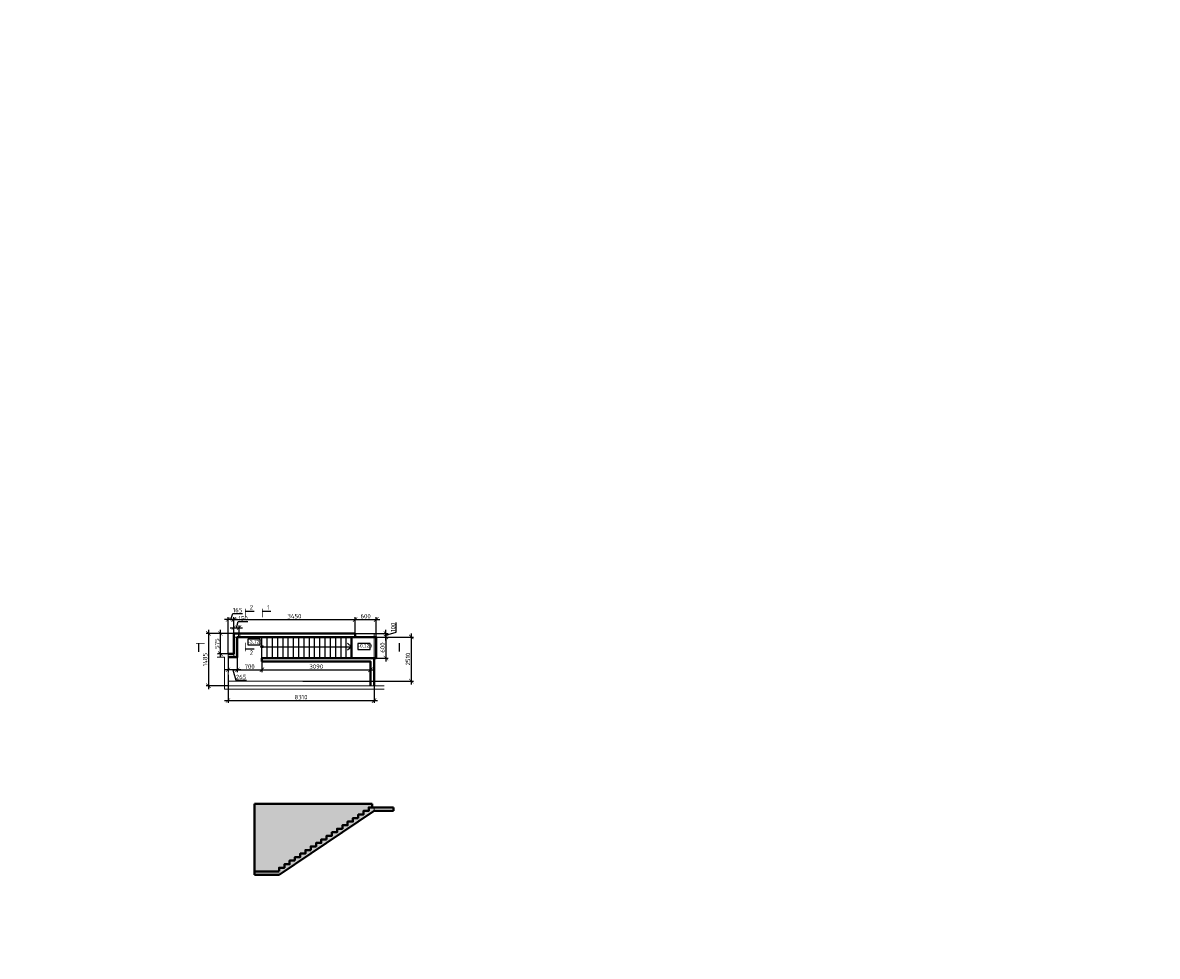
# Model space of a CAD drawing. Header units: millimetres. Extents: x 130535 to 1380046, y -231620 to 121434.
# Tile 68 of 135: x 536673 to 601230, y 35487 to 88626. Entities that reach past the tile are written whole.
import ezdxf
from ezdxf import colors
from ezdxf.entities.mleader import LeaderData, LeaderLine
from ezdxf.math import Vec2, Vec3

# ---------------------------------------------------------------- set-up
doc = ezdxf.new("R2010")
doc.units = ezdxf.units.MM
doc.linetypes.add('DASHED', pattern=[7, 5, -2, 0])
doc.layers.get('DEFPOINTS').update_dxf_attribs({"lineweight": 0})
for name, color, linetype, lineweight in [('!PIARENA-KR-ADDITIONAL TEXT_ВЫНОСКИ', 7, 'Continuous', 13), ('Общий01', 7, 'Continuous', 13), ('РАЗМЕРЫ', 7, 'Continuous', 9), ('стены монолит', 7, 'Continuous', 40), ('ТОНКИЕ', 7, 'Continuous', 9), ('Штриховая 0.20', 7, 'DASHED', 20), ('штриховка', 7, 'Continuous', 18)]:
    doc.layers.add(name, color=color, linetype=linetype, lineweight=lineweight)
doc.styles.add('!Main', font='isocpeui.ttf')
doc.styles.add('Century Gothic', font='GOTHIC.TTF')
doc.styles.add('GOST-2.304_Type-B', font='GOST_Common.ttf')
doc.dimstyles.new('СПДС', dxfattribs={"dimscale": 100, "dimtxt": 2.5, "dimasz": 2.5, "dimexe": 1.25, "dimexo": 0, "dimtad": 1, "dimdec": 0, "dimtxsty": 'GOST-2.304_Type-B', "dimblk": 'ARCHTICK', "dimcen": 2.5, "dimdle": 2, "dimadec": 0, "dimazin": 2, "dimtfac": 0.75, "dimtdec": 0, "dimtmove": 1, "dimatfit": 3, "dimfxl": 1, "dimtolj": 1, "dimarcsym": 1})
pattern_1 = [(0, (0, 0), (0, 6.985), [5.08, -1.905]), (90, (0, 0), (-6.985, 4e-16), [5.08, -1.905])]

# ---------------------------------------------------------------- blocks, each defined once
blk = doc.blocks.new('_ArchTick')
at = {"color": 0, "linetype": 'ByBlock', "const_width": 0.15}
blk.add_lwpolyline([(-0.5, -0.5), (0.5, 0.5)], dxfattribs=at)
blk = doc.blocks.new('*D795')
at = {"layer": 'DEFPOINTS', "color": 0, "linetype": 'Continuous', "lineweight": 0, "transparency": 16777216}
for p in [(548685, 53861), (547240, 50891), (548355, 50891)]:
    blk.add_point(p, dxfattribs=at)
at = {"layer": 'РАЗМЕРЫ', "color": 0, "linetype": 'Continuous', "lineweight": -2, "transparency": 16777216}
for p, q in [((548685, 53861), (547115, 53861)), ((547240, 54061), (547240, 50691)), ((548355, 50891), (547115, 50891))]:
    blk.add_line(p, q, dxfattribs=at)
at = {"layer": 'РАЗМЕРЫ', "color": 0, "linetype": 'Continuous', "lineweight": -2, "transparency": 16777216, "xscale": 250, "yscale": 250, "zscale": 250}
for p, rotation in [((547240, 53861), 90), ((547240, 50891), 270)]:
    blk.add_blockref('_ArchTick', p, dxfattribs=dict(at, rotation=rotation))
at = {"layer": 'РАЗМЕРЫ', "color": 0, "linetype": 'Continuous', "lineweight": 0, "transparency": 16777216, "insert": (547052, 52376), "char_height": 250, "attachment_point": 5, "rotation": 90, "style": 'GOST-2.304_Type-B'}
blk.add_mtext('\\A1;1485', dxfattribs=at)
blk = doc.blocks.new('*D796')
at = {"layer": 'DEFPOINTS', "color": 0, "linetype": 'Continuous', "lineweight": 0, "transparency": 16777216}
for p in [(555585, 54658), (548685, 53761), (555585, 53861)]:
    blk.add_point(p, dxfattribs=at)
at = {"layer": 'РАЗМЕРЫ', "color": 0, "linetype": 'Continuous', "lineweight": -2, "transparency": 16777216}
for p, q in [((548485, 54658), (555785, 54658)), ((548685, 53761), (548685, 54783)), ((555585, 53861), (555585, 54783))]:
    blk.add_line(p, q, dxfattribs=at)
at = {"layer": 'РАЗМЕРЫ', "color": 0, "linetype": 'Continuous', "lineweight": -2, "transparency": 16777216, "xscale": 250, "yscale": 250, "zscale": 250, "rotation": 180}
blk.add_blockref('_ArchTick', (548685, 54658), dxfattribs=at)
at = {"layer": 'РАЗМЕРЫ', "color": 0, "linetype": 'Continuous', "lineweight": -2, "transparency": 16777216, "xscale": 250, "yscale": 250, "zscale": 250}
blk.add_blockref('_ArchTick', (555585, 54658), dxfattribs=at)
at = {"layer": 'РАЗМЕРЫ', "color": 0, "linetype": 'Continuous', "lineweight": 0, "transparency": 16777216, "insert": (552135, 54846), "char_height": 250, "attachment_point": 5, "style": 'GOST-2.304_Type-B'}
blk.add_mtext('\\A1;3450', dxfattribs=at)
blk = doc.blocks.new('*D797')
at = {"layer": 'DEFPOINTS', "color": 0, "linetype": 'Continuous', "lineweight": 0, "transparency": 16777216}
for p in [(556785, 54658), (555585, 53861), (556785, 53661, 3750)]:
    blk.add_point(p, dxfattribs=at)
at = {"layer": 'РАЗМЕРЫ', "color": 0, "linetype": 'Continuous', "lineweight": -2, "transparency": 16777216}
for p, q in [((555385, 54658), (556985, 54658)), ((555585, 53861), (555585, 54783)), ((556785, 53661), (556785, 54783))]:
    blk.add_line(p, q, dxfattribs=at)
at = {"layer": 'РАЗМЕРЫ', "color": 0, "linetype": 'Continuous', "lineweight": -2, "transparency": 16777216, "xscale": 250, "yscale": 250, "zscale": 250, "rotation": 180}
blk.add_blockref('_ArchTick', (555585, 54658), dxfattribs=at)
at = {"layer": 'РАЗМЕРЫ', "color": 0, "linetype": 'Continuous', "lineweight": -2, "transparency": 16777216, "xscale": 250, "yscale": 250, "zscale": 250}
blk.add_blockref('_ArchTick', (556785, 54658), dxfattribs=at)
at = {"layer": 'РАЗМЕРЫ', "color": 0, "linetype": 'Continuous', "lineweight": 0, "transparency": 16777216, "insert": (556185, 54846), "char_height": 250, "attachment_point": 5, "style": 'GOST-2.304_Type-B'}
blk.add_mtext('\\A1;600', dxfattribs=at)
blk = doc.blocks.new('*D798')
at = {"layer": 'DEFPOINTS', "color": 0, "linetype": 'Continuous', "lineweight": 0, "transparency": 16777216}
for p in [(556785, 53661, 3750), (556785, 52461, 3750), (557339, 52461)]:
    blk.add_point(p, dxfattribs=at)
at = {"layer": 'РАЗМЕРЫ', "color": 0, "linetype": 'Continuous', "lineweight": -2, "transparency": 16777216}
for p, q in [((556785, 53661), (557464, 53661)), ((557339, 53861), (557339, 52261)), ((556785, 52461), (557464, 52461))]:
    blk.add_line(p, q, dxfattribs=at)
at = {"layer": 'РАЗМЕРЫ', "color": 0, "linetype": 'Continuous', "lineweight": -2, "transparency": 16777216, "xscale": 250, "yscale": 250, "zscale": 250}
for p, rotation in [((557339, 53661), 90), ((557339, 52461), 270)]:
    blk.add_blockref('_ArchTick', p, dxfattribs=dict(at, rotation=rotation))
at = {"layer": 'РАЗМЕРЫ', "color": 0, "linetype": 'Continuous', "lineweight": 0, "transparency": 16777216, "insert": (557151, 53061), "char_height": 250, "attachment_point": 5, "rotation": 90, "style": 'GOST-2.304_Type-B'}
blk.add_mtext('\\A1;600', dxfattribs=at)
blk = doc.blocks.new('*D800')
at = {"layer": 'DEFPOINTS', "color": 0, "linetype": 'Continuous', "lineweight": 0, "transparency": 16777216}
for p in [(548685, 53861), (548985, 54192), (548985, 53861)]:
    blk.add_point(p, dxfattribs=at)
at = {"layer": 'РАЗМЕРЫ', "color": 0, "linetype": 'Continuous', "lineweight": -2, "transparency": 16777216}
for p, q in [((548685, 53861), (548685, 54317)), ((548835, 54192), (548938, 54535)), ((548938, 54535), (549488, 54535)), ((548985, 53861), (548985, 54317)), ((548485, 54192), (549185, 54192))]:
    blk.add_line(p, q, dxfattribs=at)
at = {"layer": 'РАЗМЕРЫ', "color": 0, "linetype": 'Continuous', "lineweight": -2, "transparency": 16777216, "xscale": 250, "yscale": 250, "zscale": 250, "rotation": 180}
blk.add_blockref('_ArchTick', (548685, 54192), dxfattribs=at)
at = {"layer": 'РАЗМЕРЫ', "color": 0, "linetype": 'Continuous', "lineweight": -2, "transparency": 16777216, "xscale": 250, "yscale": 250, "zscale": 250}
blk.add_blockref('_ArchTick', (548985, 54192), dxfattribs=at)
at = {"layer": 'РАЗМЕРЫ', "color": 0, "linetype": 'Continuous', "lineweight": 0, "transparency": 16777216, "insert": (549213, 54723), "char_height": 250, "attachment_point": 5, "style": 'GOST-2.304_Type-B'}
blk.add_mtext('\\A1;150', dxfattribs=at)
blk = doc.blocks.new('*D803')
at = {"layer": 'DEFPOINTS', "color": 0, "linetype": 'Continuous', "lineweight": 0, "transparency": 16777216}
for p in [(548355, 54658), (548355, 52711, -3750), (548685, 52711, -3750)]:
    blk.add_point(p, dxfattribs=at)
at = {"layer": 'РАЗМЕРЫ', "color": 0, "linetype": 'Continuous', "lineweight": -2, "transparency": 16777216}
for p, q in [((548520, 54658), (548623, 55002)), ((548623, 55002), (549173, 55002)), ((548885, 54658), (548155, 54658)), ((548355, 52711), (548355, 54783)), ((548685, 52711), (548685, 54783))]:
    blk.add_line(p, q, dxfattribs=at)
at = {"layer": 'РАЗМЕРЫ', "color": 0, "linetype": 'Continuous', "lineweight": -2, "transparency": 16777216, "xscale": 250, "yscale": 250, "zscale": 250, "rotation": 180}
blk.add_blockref('_ArchTick', (548355, 54658), dxfattribs=at)
at = {"layer": 'РАЗМЕРЫ', "color": 0, "linetype": 'Continuous', "lineweight": -2, "transparency": 16777216, "xscale": 250, "yscale": 250, "zscale": 250}
blk.add_blockref('_ArchTick', (548685, 54658), dxfattribs=at)
at = {"layer": 'РАЗМЕРЫ', "color": 0, "linetype": 'Continuous', "lineweight": 0, "transparency": 16777216, "insert": (548898, 55190), "char_height": 250, "attachment_point": 5, "style": 'GOST-2.304_Type-B'}
blk.add_mtext('\\A1;165', dxfattribs=at)
blk = doc.blocks.new('*D799')
at = {"layer": 'DEFPOINTS', "color": 0, "linetype": 'Continuous', "lineweight": 0, "transparency": 16777216}
for p in [(555585, 53861, -3750), (555585, 53661), (557339, 53861)]:
    blk.add_point(p, dxfattribs=at)
at = {"layer": 'РАЗМЕРЫ', "color": 0, "linetype": 'Continuous', "lineweight": -2, "transparency": 16777216}
for p, q in [((557932, 53939), (557932, 54489)), ((555585, 53861), (557464, 53861)), ((555585, 53661), (557464, 53661)), ((557339, 53461), (557339, 54061)), ((557339, 53761), (557932, 53939))]:
    blk.add_line(p, q, dxfattribs=at)
at = {"layer": 'РАЗМЕРЫ', "color": 0, "linetype": 'Continuous', "lineweight": -2, "transparency": 16777216, "xscale": 250, "yscale": 250, "zscale": 250}
for p, rotation in [((557339, 53861), 90), ((557339, 53661), 270)]:
    blk.add_blockref('_ArchTick', p, dxfattribs=dict(at, rotation=rotation))
at = {"layer": 'РАЗМЕРЫ', "color": 0, "linetype": 'Continuous', "lineweight": 0, "transparency": 16777216, "insert": (557745, 54214), "char_height": 250, "attachment_point": 5, "rotation": 90, "style": 'GOST-2.304_Type-B'}
blk.add_mtext('\\A1;100', dxfattribs=at)
blk = doc.blocks.new('*D804')
at = {"layer": 'DEFPOINTS', "color": 0, "linetype": 'Continuous', "lineweight": 0, "transparency": 16777216}
for p in [(547919, 53861), (548685, 53861), (548355, 52711, -3750)]:
    blk.add_point(p, dxfattribs=at)
at = {"layer": 'РАЗМЕРЫ', "color": 0, "linetype": 'Continuous', "lineweight": -2, "transparency": 16777216}
for p, q in [((548685, 53861), (547794, 53861)), ((547919, 52511), (547919, 54061)), ((548355, 52711), (547794, 52711))]:
    blk.add_line(p, q, dxfattribs=at)
at = {"layer": 'РАЗМЕРЫ', "color": 0, "linetype": 'Continuous', "lineweight": -2, "transparency": 16777216, "xscale": 250, "yscale": 250, "zscale": 250}
for p, rotation in [((547919, 53861), 90), ((547919, 52711), 270)]:
    blk.add_blockref('_ArchTick', p, dxfattribs=dict(at, rotation=rotation))
at = {"layer": 'РАЗМЕРЫ', "color": 0, "linetype": 'Continuous', "lineweight": 0, "transparency": 16777216, "insert": (547731, 53286), "char_height": 250, "attachment_point": 5, "rotation": 90, "style": 'GOST-2.304_Type-B'}
blk.add_mtext('\\A1;575', dxfattribs=at)
blk = doc.blocks.new('*D805')
at = {"layer": 'DEFPOINTS', "color": 0, "linetype": 'Continuous', "lineweight": 0, "transparency": 16777216}
for p in [(548355, 52511, -3750), (548885, 52511, -3750), (548355, 51792)]:
    blk.add_point(p, dxfattribs=at)
at = {"layer": 'РАЗМЕРЫ', "color": 0, "linetype": 'Continuous', "lineweight": -2, "transparency": 16777216}
for p, q in [((548355, 52511), (548355, 51667)), ((548885, 52511), (548885, 51667)), ((549085, 51792), (548155, 51792)), ((548620, 51792), (548798, 51199)), ((548798, 51199), (549398, 51199))]:
    blk.add_line(p, q, dxfattribs=at)
at = {"layer": 'РАЗМЕРЫ', "color": 0, "linetype": 'Continuous', "lineweight": -2, "transparency": 16777216, "xscale": 250, "yscale": 250, "zscale": 250, "rotation": 180}
blk.add_blockref('_ArchTick', (548355, 51792), dxfattribs=at)
at = {"layer": 'РАЗМЕРЫ', "color": 0, "linetype": 'Continuous', "lineweight": -2, "transparency": 16777216, "xscale": 250, "yscale": 250, "zscale": 250}
blk.add_blockref('_ArchTick', (548885, 51792), dxfattribs=at)
at = {"layer": 'РАЗМЕРЫ', "color": 0, "linetype": 'Continuous', "lineweight": 0, "transparency": 16777216, "insert": (549098, 51386), "char_height": 250, "attachment_point": 5, "style": 'GOST-2.304_Type-B'}
blk.add_mtext('\\A1;265', dxfattribs=at)
blk = doc.blocks.new('*D806')
at = {"layer": 'DEFPOINTS', "color": 0, "linetype": 'Continuous', "lineweight": 0, "transparency": 16777216}
for p in [(548885, 52511), (550285, 52261, -3750), (550285, 51792)]:
    blk.add_point(p, dxfattribs=at)
at = {"layer": 'РАЗМЕРЫ', "color": 0, "linetype": 'Continuous', "lineweight": -2, "transparency": 16777216}
for p, q in [((548885, 52511), (548885, 51667)), ((548685, 51792), (550485, 51792)), ((550285, 52261), (550285, 51667))]:
    blk.add_line(p, q, dxfattribs=at)
at = {"layer": 'РАЗМЕРЫ', "color": 0, "linetype": 'Continuous', "lineweight": -2, "transparency": 16777216, "xscale": 250, "yscale": 250, "zscale": 250, "rotation": 180}
blk.add_blockref('_ArchTick', (548885, 51792), dxfattribs=at)
at = {"layer": 'РАЗМЕРЫ', "color": 0, "linetype": 'Continuous', "lineweight": -2, "transparency": 16777216, "xscale": 250, "yscale": 250, "zscale": 250}
blk.add_blockref('_ArchTick', (550285, 51792), dxfattribs=at)
at = {"layer": 'РАЗМЕРЫ', "color": 0, "linetype": 'Continuous', "lineweight": 0, "transparency": 16777216, "insert": (549585, 51980), "char_height": 250, "attachment_point": 5, "style": 'GOST-2.304_Type-B'}
blk.add_mtext('\\A1;700', dxfattribs=at)
blk = doc.blocks.new('*D807')
at = {"layer": 'DEFPOINTS', "color": 0, "linetype": 'Continuous', "lineweight": 0, "transparency": 16777216}
for p in [(550285, 52261, -3750), (556465, 52261, -3750), (556465, 51792)]:
    blk.add_point(p, dxfattribs=at)
at = {"layer": 'РАЗМЕРЫ', "color": 0, "linetype": 'Continuous', "lineweight": -2, "transparency": 16777216}
for p, q in [((550085, 51792), (556665, 51792)), ((550285, 52261), (550285, 51667)), ((556465, 52261), (556465, 51667))]:
    blk.add_line(p, q, dxfattribs=at)
at = {"layer": 'РАЗМЕРЫ', "color": 0, "linetype": 'Continuous', "lineweight": -2, "transparency": 16777216, "xscale": 250, "yscale": 250, "zscale": 250, "rotation": 180}
blk.add_blockref('_ArchTick', (550285, 51792), dxfattribs=at)
at = {"layer": 'РАЗМЕРЫ', "color": 0, "linetype": 'Continuous', "lineweight": -2, "transparency": 16777216, "xscale": 250, "yscale": 250, "zscale": 250}
blk.add_blockref('_ArchTick', (556465, 51792), dxfattribs=at)
at = {"layer": 'РАЗМЕРЫ', "color": 0, "linetype": 'Continuous', "lineweight": 0, "transparency": 16777216, "insert": (553375, 51980), "char_height": 250, "attachment_point": 5, "style": 'GOST-2.304_Type-B'}
blk.add_mtext('\\A1;3090', dxfattribs=at)
blk = doc.blocks.new('*D808')
at = {"layer": 'DEFPOINTS', "color": 0, "linetype": 'Continuous', "lineweight": 0, "transparency": 16777216}
for p in [(556665, 52038), (548355, 51507), (556665, 50049)]:
    blk.add_point(p, dxfattribs=at)
at = {"layer": 'РАЗМЕРЫ', "color": 0, "linetype": 'Continuous', "lineweight": -2, "transparency": 16777216}
for p, q in [((556665, 52038), (556665, 49924)), ((548355, 51507), (548355, 49924)), ((548155, 50049), (556865, 50049))]:
    blk.add_line(p, q, dxfattribs=at)
at = {"layer": 'РАЗМЕРЫ', "color": 0, "linetype": 'Continuous', "lineweight": -2, "transparency": 16777216, "xscale": 250, "yscale": 250, "zscale": 250, "rotation": 180}
blk.add_blockref('_ArchTick', (548355, 50049), dxfattribs=at)
at = {"layer": 'РАЗМЕРЫ', "color": 0, "linetype": 'Continuous', "lineweight": -2, "transparency": 16777216, "xscale": 250, "yscale": 250, "zscale": 250}
blk.add_blockref('_ArchTick', (556665, 50049), dxfattribs=at)
at = {"layer": 'РАЗМЕРЫ', "color": 0, "linetype": 'Continuous', "lineweight": 0, "transparency": 16777216, "insert": (552510, 50237), "char_height": 250, "attachment_point": 5, "style": 'GOST-2.304_Type-B'}
blk.add_mtext('\\A1;8310', dxfattribs=at)
blk = doc.blocks.new('*D809')
at = {"layer": 'DEFPOINTS', "color": 0, "linetype": 'Continuous', "lineweight": 0, "transparency": 16777216}
for p in [(552619, 53661, -3750), (552619, 51151, -3750), (558781, 51151)]:
    blk.add_point(p, dxfattribs=at)
at = {"layer": 'РАЗМЕРЫ', "color": 0, "linetype": 'Continuous', "lineweight": -2, "transparency": 16777216}
for p, q in [((552619, 53661), (558906, 53661)), ((558781, 53861), (558781, 50951)), ((552619, 51151), (558906, 51151))]:
    blk.add_line(p, q, dxfattribs=at)
at = {"layer": 'РАЗМЕРЫ', "color": 0, "linetype": 'Continuous', "lineweight": -2, "transparency": 16777216, "xscale": 250, "yscale": 250, "zscale": 250}
for p, rotation in [((558781, 53661), 90), ((558781, 51151), 270)]:
    blk.add_blockref('_ArchTick', p, dxfattribs=dict(at, rotation=rotation))
at = {"layer": 'РАЗМЕРЫ', "color": 0, "linetype": 'Continuous', "lineweight": 0, "transparency": 16777216, "insert": (558593, 52406), "char_height": 250, "attachment_point": 5, "rotation": 90, "style": 'GOST-2.304_Type-B'}
blk.add_mtext('\\A1;2510', dxfattribs=at)

msp = doc.modelspace()

# ---------------------------------------------------------------- hatches: boundary and pattern name
at = {"layer": 'штриховка', "linetype": 'Continuous', "lineweight": 0}
h = msp.add_hatch(dxfattribs=at)
h.set_pattern_fill('ANGLE', color=256, scale=0.5)
h.set_pattern_definition([(0, (275292.442, 26230.491), (0, 3.4925), [2.54, -0.9525]), (90, (275292.442, 26230.491), (-3.4925, 2e-16), [2.54, -0.9525])])
h.paths.add_polyline_path([(548884.9, 53661), (548684.9, 53660), (548684.9, 52711), (548354.9, 52711), (548354.9, 52511), (548884.9, 52511)])
h = msp.add_hatch(dxfattribs=at)
h.set_pattern_fill('ANGLE', color=256)
h.set_pattern_definition(pattern_1)
h.paths.add_polyline_path([(555462.6, 43355.8), (555762.6, 43355.8), (555762.6, 43557.8), (556062.6, 43557.8), (556062.6, 43759.8), (556362.6, 43759.8), (556362.6, 43961.8), (556562.6, 43961.8), (556562.6, 44161.8), (549863.7, 44161.8), (549861.4, 40325.8), (551262.6, 40325.8), (551262.6, 40527.8), (551562.6, 40527.8), (551562.6, 40729.8), (551862.6, 40729.8), (551862.6, 40931.8), (552162.6, 40931.8), (552162.6, 41133.8), (552462.6, 41133.8), (552462.6, 41335.8), (552762.6, 41335.8), (552762.6, 41537.8), (553062.6, 41537.8), (553062.6, 41739.8), (553362.6, 41739.8), (553362.6, 41941.8), (553662.6, 41941.8), (553662.6, 42143.8), (553962.6, 42143.8), (553962.6, 42345.8), (554262.6, 42345.8), (554262.6, 42547.8), (554562.6, 42547.8), (554562.6, 42749.8), (554862.6, 42749.8), (554862.6, 42951.8), (555162.6, 42951.8), (555162.6, 43153.8), (555462.6, 43153.8)])
h = msp.add_hatch(dxfattribs=at)
h.set_pattern_fill('ANGLE', color=256)
h.set_pattern_definition(pattern_1)
h.paths.add_polyline_path([(556662.6, 43961.8), (556362.6, 43961.8), (556362.6, 43759.8), (556062.6, 43759.8), (556062.6, 43557.8), (555762.6, 43557.8), (555762.6, 43355.8), (555462.6, 43355.8), (555462.6, 43153.8), (555162.6, 43153.8), (555162.6, 42951.8), (554862.6, 42951.8), (554862.6, 42749.8), (554562.6, 42749.8), (554562.6, 42547.8), (554262.6, 42547.8), (554262.6, 42345.8), (553962.6, 42345.8), (553962.6, 42143.8), (553662.6, 42143.8), (553662.6, 41941.8), (553362.6, 41941.8), (553362.6, 41739.8), (553062.6, 41739.8), (553062.6, 41537.8), (552762.6, 41537.8), (552762.6, 41335.8), (552462.6, 41335.8), (552462.6, 41133.8), (552162.6, 41133.8), (552162.6, 40931.8), (551862.6, 40931.8), (551862.6, 40729.8), (551562.6, 40729.8), (551562.6, 40527.8), (551262.6, 40527.8), (551262.6, 40325.8), (549861.4, 40325.8), (549861.4, 40121.8), (551260.3, 40121.8), (556662.6, 43761.8)])

# ---------------------------------------------------------------- linework, layer by layer
at = {"linetype": 'Continuous', "lineweight": 25, "transparency": 33554687, "elevation": -3750}
msp.add_lwpolyline([(549479.3, 53209.1), (550190.5, 53209.1), (550190.5, 53542.5), (549479.3, 53542.5), (549479.3, 53209.1)], dxfattribs=at)
at = {"linetype": 'Continuous', "lineweight": 25, "transparency": 33554687}
msp.add_lwpolyline([(555739.5, 52955.7), (556450.7, 52955.7), (556450.7, 53289), (555739.5, 53289), (555739.5, 52955.7)], dxfattribs=at)
at = {"layer": 'Общий01', "color": 7, "linetype": 'Continuous', "lineweight": 25, "transparency": 33554687}
for p, q in [((550284.9, 52461), (550284.9, 53661)), ((550584.9, 52461), (550584.9, 53661)), ((550884.9, 52461), (550884.9, 53661)), ((551184.9, 52461), (551184.9, 53661)), ((551484.9, 52461), (551484.9, 53661)), ((551784.9, 52461), (551784.9, 53661)), ((552084.9, 52461), (552084.9, 53661)), ((552384.9, 52461), (552384.9, 53661)), ((552684.9, 52461), (552684.9, 53661)), ((552984.9, 52461), (552984.9, 53661)), ((553284.9, 52461), (553284.9, 53661)), ((553584.9, 52461), (553584.9, 53661)), ((553884.9, 52461), (553884.9, 53661)), ((554184.9, 52461), (554184.9, 53661)), ((554484.9, 52461), (554484.9, 53661)), ((554784.9, 52461), (554784.9, 53661)), ((555084.9, 52461), (555084.9, 53661)), ((555384.9, 52461), (555384.9, 53661)), ((550284.9, 53111), (555384.9, 53111)), ((555384.9, 53111), (555151.3, 53307)), ((555384.9, 53111), (555151.3, 52915)), ((555384.9, 52461), (550284.9, 52461))]:
    msp.add_line(p, q, dxfattribs=at)
msp.add_circle((550284.9, 53111), 70, dxfattribs=at)
at = {"layer": 'РАЗМЕРЫ', "linetype": 'Continuous', "lineweight": 0}
for p, q in [((548884.9, 53661, -3750), (548684.9, 53660, -3750)), ((556662.6, 43761.8), (556662.6, 43961.8))]:
    msp.add_line(p, q, dxfattribs=at)
for points in [[(548354.9, 52511), (548354.9, 51151), (556664.9, 51151), (556664.9, 53861), (548684.9, 53861), (548684.9, 52518.2), (548354.9, 52511)], [(556562.6, 43961.8), (556562.6, 44161.8), (549863.7, 44161.8), (549861.4, 40325.8)], [(557762.6, 43761.8), (557762.6, 43961.8), (556362.6, 43961.8), (556362.6, 43759.8), (556062.6, 43759.8), (556062.6, 43557.8), (555762.6, 43557.8), (555762.6, 43355.8), (555462.6, 43355.8), (555462.6, 43153.8), (555162.6, 43153.8), (555162.6, 42951.8), (554862.6, 42951.8), (554862.6, 42749.8), (554562.6, 42749.8), (554562.6, 42547.8), (554262.6, 42547.8), (554262.6, 42345.8), (553962.6, 42345.8), (553962.6, 42143.8), (553662.6, 42143.8), (553662.6, 41941.8), (553362.6, 41941.8), (553362.6, 41739.8), (553062.6, 41739.8), (553062.6, 41537.8), (552762.6, 41537.8), (552762.6, 41335.8), (552462.6, 41335.8), (552462.6, 41133.8), (552162.6, 41133.8), (552162.6, 40931.8), (551862.6, 40931.8), (551862.6, 40729.8), (551562.6, 40729.8), (551562.6, 40527.8), (551262.6, 40527.8), (551262.6, 40325.8), (549861.4, 40325.8), (549861.4, 40121.8), (551260.3, 40121.8), (556662.6, 43761.8), (557762.6, 43761.8)]]:
    msp.add_lwpolyline(points, dxfattribs=at)
at = {"layer": 'РАЗМЕРЫ', "linetype": 'Continuous', "lineweight": 0, "elevation": -3750}
for points in [[(547733.3, 52711), (548354.9, 52711), (548354.9, 50891), (557242, 50891)], [(547733.3, 52511), (548154.9, 52511), (548154.9, 50691), (557242, 50691)], [(550284.9, 52461), (550284.9, 52261), (556464.9, 52261), (556464.9, 50891), (556664.9, 50891), (556664.9, 52461), (550284.9, 52461)]]:
    msp.add_lwpolyline(points, dxfattribs=at)
at = {"layer": 'стены монолит', "ltscale": 100}
for p, q in [((555584.9, 53661, -3750), (555584.9, 53861, -3750)), ((550284.9, 52261, -3750), (550284.9, 52461, -3750)), ((549863.7, 44161.8, -3575), (549861.4, 40121.8, -3925)), ((549863.7, 44161.8, -3575), (556562.6, 44161.8)), ((556562.6, 44161.8), (556562.6, 43961.8)), ((556562.6, 43961.8), (557762.6, 43961.8)), ((557762.6, 43761.8), (557762.6, 43961.8)), ((551260.3, 40121.8, -350), (556662.6, 43761.8)), ((556662.6, 43761.8), (557762.6, 43761.8)), ((549861.4, 40321.8, -3575), (551260.4, 40321.8, -350)), ((549861.4, 40121.8, -3925), (551260.3, 40121.8, -350))]:
    msp.add_line(p, q, dxfattribs=at)
at = {"layer": 'стены монолит', "ltscale": 100, "elevation": -3750}
for points in [[(548354.9, 52711), (548684.9, 52711), (548684.9, 53861), (555584.9, 53861)], [(548354.9, 52511), (548884.9, 52511), (548884.9, 53661), (555584.9, 53661)], [(550284.9, 52461), (556664.9, 52461), (556664.9, 50891)], [(550284.9, 52261), (556464.9, 52261), (556464.9, 50891)]]:
    msp.add_lwpolyline(points, dxfattribs=at)
at = {"layer": 'стены монолит', "ltscale": 100}
for points in [[(555384.9, 53661), (556784.9, 53661), (556784.9, 52461), (555384.9, 52461), (555384.9, 53661)], [(556662.6, 43961.8), (556362.6, 43961.8), (556362.6, 43759.8), (556062.6, 43759.8), (556062.6, 43557.8), (555762.6, 43557.8), (555762.6, 43355.8)], [(555762.6, 43355.8), (555462.6, 43355.8), (555462.6, 43153.8), (555162.6, 43153.8), (555162.6, 42951.8), (554862.6, 42951.8), (554862.6, 42749.8)], [(554862.6, 42749.8), (554562.6, 42749.8), (554562.6, 42547.8), (554262.6, 42547.8), (554262.6, 42345.8), (553962.6, 42345.8), (553962.6, 42143.8)], [(553962.6, 42143.8), (553662.6, 42143.8), (553662.6, 41941.8), (553362.6, 41941.8), (553362.6, 41739.8), (553062.6, 41739.8), (553062.6, 41537.8)], [(553062.6, 41537.8), (552762.6, 41537.8), (552762.6, 41335.8), (552462.6, 41335.8), (552462.6, 41133.8), (552162.6, 41133.8), (552162.6, 40931.8)], [(552162.6, 40931.8), (551862.6, 40931.8), (551862.6, 40729.8), (551562.6, 40729.8), (551562.6, 40527.8), (551262.6, 40527.8), (551262.6, 40325.8)]]:
    msp.add_lwpolyline(points, dxfattribs=at)
at = {"layer": 'ТОНКИЕ', "linetype": 'Continuous', "lineweight": 25, "ltscale": 200}
for p, q in [((549361.1, 55130.8, -3750), (549836.1, 55130.8, -3750)), ((550321.3, 55130.8, -3750), (550796.3, 55130.8, -3750)), ((546678.2, 53289.3, -3750), (546678.2, 52814.3, -3750)), ((549361.1, 52988.2, -3750), (549836.1, 52988.2, -3750)), ((558090, 53306.8, -3750), (558090, 52831.8, -3750))]:
    msp.add_line(p, q, dxfattribs=at)
at = {"layer": 'ТОНКИЕ', "linetype": 'Continuous', "lineweight": 25, "ltscale": 200, "const_width": 35, "elevation": -3750}
for points in [[(549343.6, 55280.8), (549343.6, 54780.8)], [(550303.8, 55280.8), (550303.8, 54780.8)], [(546528.2, 53306.8), (547028.2, 53306.8)], [(549343.6, 52838.2), (549343.6, 53338.2)]]:
    msp.add_lwpolyline(points, dxfattribs=at)
at = {"layer": 'ТОНКИЕ', "linetype": 'Continuous', "lineweight": 25, "ltscale": 200}
for points in [[(549361.1, 55130.8, -3750), (549511.4, 55155.9, -3750), (549511.4, 55105.6, -3750)], [(550321.3, 55130.8, -3750), (550471.5, 55155.9, -3750), (550471.5, 55105.6, -3750)], [(546678.2, 53289.3, -3750), (546703.4, 53139.1, -3750), (546653.1, 53139.1, -3750)], [(549361.1, 52988.2, -3750), (549511.4, 53013.3, -3750), (549511.4, 52963.1, -3750)], [(558090, 53306.8, -3750), (558115.2, 53156.6, -3750), (558064.9, 53156.6, -3750)]]:
    msp.add_solid(points, dxfattribs=at)
at = {"layer": 'Штриховая 0.20', "elevation": -3750}
msp.add_lwpolyline([(549022.4, 53861), (549022.4, 53661), (548947.4, 53661), (548947.4, 53861)], close=True, dxfattribs=at)

# ---------------------------------------------------------------- texts
at = {"linetype": 'Continuous', "lineweight": 25, "transparency": 33554687, "char_height": 200, "width": 739.069, "attachment_point": 7, "style": 'Century Gothic'}
for s, insert in [('{\\W0.83;-3.720}', (549507.1, 53282.5, -3750)), ('{\\W0.83;-0,120}', (555767.3, 53029))]:
    msp.add_mtext(s, dxfattribs=dict(at, insert=insert))
at = {"layer": 'ТОНКИЕ', "linetype": 'Continuous', "lineweight": 0, "char_height": 250, "attachment_point": 5, "style": 'GOST-2.304_Type-B'}
for s, insert in [('2', (549686.1, 55345.8, -3750)), ('1', (550646.3, 55345.8, -3750)), ('2', (549686.1, 52773.2, -3750))]:
    msp.add_mtext_dynamic_manual_height_columns(s, width=361.94, gutter_width=12.5, heights=[0], dxfattribs=dict(at, insert=insert))

# ---------------------------------------------------------------- dimensions: what is measured, and where the dimension line sits
at = {"layer": 'РАЗМЕРЫ', "linetype": 'Continuous', "lineweight": 0}
for base, p1, p2, picture, middle in [((548354.9, 54658.3), (548684.9, 52711, -3750), (548354.9, 52711, -3750), '*D803', (548685.5, 55189.6)), ((548354.9, 51792.4), (548884.9, 52511, -3750), (548354.9, 52511, -3750), '*D805', (548860.5, 51386.1)), ((550284.9, 51792.4), (548884.9, 52511), (550284.9, 52261, -3750), '*D806', (549584.9, 51979.9)), ((556464.9, 51792.4), (550284.9, 52261, -3750), (556464.9, 52261, -3750), '*D807', (553374.9, 51979.9))]:
    dim = msp.add_linear_dim(base=base, p1=p1, p2=p2, dimstyle='СПДС', override={"dimlfac": 0.5}, dxfattribs=at)
    dim.commit()
    dim.dimension.update_dxf_attribs({"geometry": picture, "text_midpoint": middle})
for base, p1, p2, angle, picture, middle in [((555584.9, 54658.3, -3750), (548684.9, 53761, -3750), (555584.9, 53861, -3750), 180, '*D796', (552134.9, 54845.8, -3750)), ((548984.9, 54191.7, -3750), (548684.9, 53861, -3750), (548984.9, 53861, -3750), 180, '*D800', (549000.5, 54723, -3750)), ((556784.9, 54658.3, -3750), (555584.9, 53861, -3750), (556784.9, 53661), 180, '*D797', (556184.9, 54845.8, -3750)), ((557338.7, 53861), (555584.9, 53661), (555584.9, 53861, -3750), 90, '*D799', (557744.9, 54001.6)), ((547239.9, 50891, -3750), (548684.9, 53861, -3750), (548354.9, 50891, -3750), 90, '*D795', (547052.4, 52376, -3750)), ((547918.8, 53861), (548354.9, 52711, -3750), (548684.9, 53861), 90, '*D804', (547731.3, 53286)), ((557338.7, 52461, -3750), (556784.9, 53661), (556784.9, 52461), 90, '*D798', (557151.2, 53061, -3750))]:
    dim = msp.add_linear_dim(base=base, p1=p1, p2=p2, angle=angle, dimstyle='СПДС', override={"dimlfac": 0.5}, dxfattribs=at)
    dim.commit()
    dim.dimension.update_dxf_attribs({"geometry": picture, "text_midpoint": middle})
dim = msp.add_linear_dim(base=(558780.8, 51151), p1=(552619.4, 53661, -3750), p2=(552619.4, 51151, -3750), angle=90, dimstyle='СПДС', dxfattribs=at)
dim.commit()
dim.dimension.update_dxf_attribs({"geometry": '*D809', "text_midpoint": (558593.3, 52406)})
dim = msp.add_linear_dim(base=(556664.9, 50049.1), p1=(548354.9, 51507.4), p2=(556664.9, 52038.3), dimstyle='СПДС', dxfattribs=at)
dim.commit()
dim.dimension.update_dxf_attribs({"geometry": '*D808', "text_midpoint": (552509.9, 50236.6)})

# ---------------------------------------------------------------- leaders
at = {"layer": '!PIARENA-KR-ADDITIONAL TEXT_ВЫНОСКИ', "ltscale": 30}
ml = msp.add_multileader_mtext('Standard', dxfattribs=at)
ml.set_content('{\\fISOCPEUR|b0|i0|c0|p34;\\C256;поз.2 нижняя %%c10 А500С, шаг 200х200\\P поз.1   верхняя %%c10 А500С, шаг 200х200\\Pфоновая арматура, раскладку начинать \\Pвдоль цифровых осей}', color=3, style='!Main')
ml.set_leader_properties(color=256, linetype='ByLayer', lineweight=-1)
ml.build(insert=Vec2(0, 0))
ml.multileader.update_dxf_attribs({"text_left_attachment_type": 6, "text_right_attachment_type": 6, "dogleg_length": 0.339, "arrow_head_size": 160000, "scale": 100})
ctx = ml.context
ctx.base_point, ctx.scale, ctx.char_height, ctx.arrow_head_size, ctx.landing_gap_size, ctx.plane_origin = Vec3(817359.6, 17503.3), 100, 250, 160000, 0, Vec3(823407.5, 13210.4)
ctx.left_attachment, ctx.right_attachment, ctx.text_align_type = 6, 6, 1
notes = []
notes.append((ctx, [(0, (1, 1, 0), (823868.6, 17503.3), (-1, 0), 33.9, [(0, [(825874.7, 16893)], 0, [])])]))
ctx.mtext.insert, ctx.mtext.width, ctx.mtext.alignment, ctx.mtext.flow_direction = Vec3(820597.1, 17828.3), 10171.308, 2, 5
for ctx, leaders in notes:
    for number, flags, end, landing, length, lines in leaders:
        leader = LeaderData()
        leader.index, (leader.has_last_leader_line, leader.has_dogleg_vector, leader.attachment_direction) = number, flags
        leader.last_leader_point, leader.dogleg_vector, leader.dogleg_length = Vec3(end), Vec3(landing), length
        for number, points, colour, breaks in lines:
            line = LeaderLine()
            line.index, line.vertices, line.color, line.breaks = number, Vec3.list(points), colors.encode_raw_color(colour), breaks
            leader.lines.append(line)
        ctx.leaders.append(leader)

doc.saveas('drawing.dxf')
